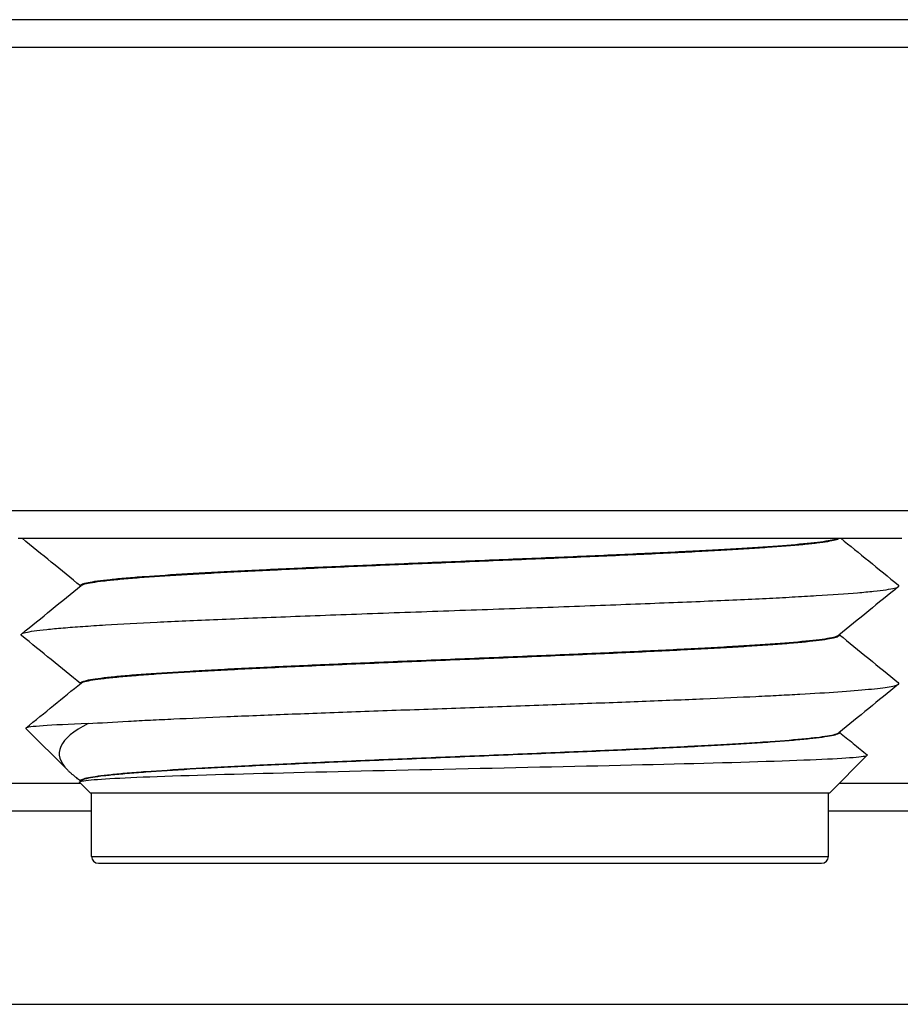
# Model space of a CAD drawing. Extents: x -1763 to 4575, y -3429 to 1051.
# Tile 105 of 174: x 3174.41 to 3180.78, y -2471.96 to -2464.84. Entities that reach past the tile are written whole.
import ezdxf

# ---------------------------------------------------------------- set-up
doc = ezdxf.new("R2010")
doc.units = 0
doc.linetypes.add('DASHED', pattern=[15, 7, -8])
doc.layers.get('0').update_dxf_attribs({"linetype": 'CONTINUOUS'})
doc.layers.add('1', color=7, linetype='CONTINUOUS')

# ---------------------------------------------------------------- blocks, each defined once
blk = doc.blocks.new('Z-STACK', base_point=(-660.9662, -2583.4736))
at = {"color": 7, "linetype": 'CONTINUOUS'}
for p, q in [((3175.9712, -2464.8401), (3173.9508, -2464.8401)), ((3180.3217, -2464.8401), (3175.9712, -2464.8401)), ((3181.6937, -2464.8401), (3180.3217, -2464.8401)), ((3204.9543, -2465.0401), (3152.3113, -2465.0401)), ((3152.3113, -2468.3901), (3186.7271, -2468.3901)), ((3174.3989, -2468.5901), (3180.7886, -2468.5901)), ((3174.8493, -2468.9322), (3174.8493, -2468.9344)), ((3180.3382, -2469.2878), (3180.3382, -2469.29)), ((3174.8493, -2469.6377), (3174.8493, -2469.64)), ((3174.7563, -2470.2676), (3174.4534, -2469.9648)), ((3180.3382, -2469.9933), (3180.3382, -2469.9956)), ((3180.2687, -2470.4301), (3180.5395, -2470.1593)), ((3174.9187, -2470.4301), (3174.8425, -2470.3538)), ((3174.8493, -2470.3433), (3174.8493, -2470.3455)), ((3152.3113, -2470.3601), (3174.8487, -2470.3601)), ((3180.3387, -2470.3601), (3184.9702, -2470.3601)), ((3174.9187, -2470.4301), (3174.9287, -2470.4301)), ((3174.9287, -2470.8901), (3174.9287, -2470.4301)), ((3174.9287, -2470.4301), (3180.2587, -2470.4301)), ((3180.2587, -2470.4301), (3180.2687, -2470.4301)), ((3180.2587, -2470.8901), (3180.2587, -2470.4301)), ((3152.3113, -2470.5601), (3174.9287, -2470.5601)), ((3180.2587, -2470.5601), (3185.0734, -2470.5601)), ((3174.9787, -2470.9401), (3179.7617, -2470.9401)), ((3179.7617, -2470.9401), (3180.2087, -2470.9401)), ((3152.3113, -2471.9601), (3204.7951, -2471.9601))]:
    blk.add_line(p, q, dxfattribs=at)
at = {"color": 7, "linetype": 'DASHED'}
for p, q in [((3180.3217, -2464.8401), (3175.9712, -2464.8401)), ((3181.6937, -2464.8401), (3180.3217, -2464.8401))]:
    blk.add_line(p, q, dxfattribs=at)
at = {"color": 1, "linetype": 'CONTINUOUS'}
for p, q in [((3174.9287, -2470.8901), (3179.8031, -2470.8901)), ((3179.8031, -2470.8901), (3180.2587, -2470.8901))]:
    blk.add_line(p, q, dxfattribs=at)
at = {"color": 7, "linetype": 'CONTINUOUS'}
for centre, start, end in [((3174.9787, -2470.8901), 180, -90), ((3180.2087, -2470.8901), -90, 0)]:
    blk.add_arc(centre, 0.05, start, end, dxfattribs=at)
for points, knots in [([(3174.8489, -2468.9347), (3174.7809, -2468.8793), (3174.7104, -2468.8219), (3174.6372, -2468.7623), (3174.5691, -2468.7068), (3174.4987, -2468.6495), (3174.4258, -2468.5901)], [0.0051035, 0.0051035, 0.0051035, 0.0051035, 0.2779219, 0.2779219, 0.2779219, 0.5508203, 0.5508203, 0.5508203, 0.5508203]), ([(3174.8493, -2468.9322), (3174.8493, -2468.9304), (3174.8502, -2468.9287), (3174.8521, -2468.927), (3174.8545, -2468.9249), (3174.8585, -2468.9227), (3174.8639, -2468.9205), (3174.8731, -2468.9169), (3174.8867, -2468.9132), (3174.9044, -2468.9096), (3174.9226, -2468.9059), (3174.9452, -2468.9021), (3174.9719, -2468.8984), (3174.9987, -2468.8947), (3175.0295, -2468.8911), (3175.064, -2468.8874), (3175.0985, -2468.8838), (3175.1367, -2468.8802), (3175.1781, -2468.8766), (3175.2195, -2468.873), (3175.2641, -2468.8695), (3175.3114, -2468.866), (3175.406, -2468.8591), (3175.5112, -2468.8523), (3175.6227, -2468.8457), (3175.6506, -2468.8441), (3175.6789, -2468.8425), (3175.7075, -2468.8409), (3175.736, -2468.8392), (3175.7652, -2468.8376), (3175.7953, -2468.836), (3175.8555, -2468.8327), (3175.919, -2468.8294), (3175.9857, -2468.8261), (3176.0524, -2468.8227), (3176.1223, -2468.8193), (3176.1952, -2468.8158), (3176.2682, -2468.8123), (3176.3441, -2468.8088), (3176.4227, -2468.8053), (3176.5012, -2468.8017), (3176.5825, -2468.7981), (3176.666, -2468.7945), (3176.7495, -2468.7909), (3176.8353, -2468.7872), (3176.9227, -2468.7835), (3177.0976, -2468.7761), (3177.2794, -2468.7686), (3177.4629, -2468.7611), (3177.6464, -2468.7536), (3177.8315, -2468.7461), (3178.0127, -2468.7385), (3178.1939, -2468.731), (3178.3712, -2468.7236), (3178.5396, -2468.7162), (3178.6238, -2468.7126), (3178.7058, -2468.7089), (3178.7852, -2468.7053), (3178.8646, -2468.7017), (3178.9413, -2468.6982), (3179.015, -2468.6946), (3179.0887, -2468.6911), (3179.1594, -2468.6876), (3179.2269, -2468.6842), (3179.2943, -2468.6808), (3179.3585, -2468.6774), (3179.4192, -2468.674), (3179.48, -2468.6707), (3179.5374, -2468.6674), (3179.5914, -2468.6642), (3179.6451, -2468.661), (3179.6974, -2468.6577), (3179.7476, -2468.6544), (3179.8481, -2468.6478), (3179.9406, -2468.6409), (3180.0208, -2468.6339), (3180.0609, -2468.6304), (3180.098, -2468.6268), (3180.1314, -2468.6232), (3180.1649, -2468.6196), (3180.1948, -2468.616), (3180.2207, -2468.6123), (3180.2466, -2468.6087), (3180.2686, -2468.605), (3180.2862, -2468.6013), (3180.3038, -2468.5976), (3180.317, -2468.5938), (3180.3257, -2468.5901)], [0, 0, 0, 0, 0.006066, 0.006066, 0.006066, 0.01957, 0.01957, 0.01957, 0.061547, 0.061547, 0.061547, 0.130047, 0.130047, 0.130047, 0.22277, 0.22277, 0.22277, 0.337401, 0.337401, 0.337401, 0.471106, 0.471106, 0.471106, 0.783071, 0.783071, 0.783071, 0.867977, 0.867977, 0.867977, 0.955951, 0.955951, 0.955951, 1.146605, 1.146605, 1.146605, 1.356395, 1.356395, 1.356395, 1.584053, 1.584053, 1.584053, 1.827646, 1.827646, 1.827646, 2.08458, 2.08458, 2.08458, 2.625208, 2.625208, 2.625208, 3.17549, 3.17549, 3.17549, 3.70285, 3.70285, 3.70285, 3.948716, 3.948716, 3.948716, 4.178772, 4.178772, 4.178772, 4.390863, 4.390863, 4.390863, 4.583517, 4.583517, 4.583517, 4.755927, 4.755927, 4.755927, 4.912494, 4.912494, 4.912494, 5.186467, 5.186467, 5.186467, 5.297589, 5.297589, 5.297589, 5.387551, 5.387551, 5.387551, 5.453928, 5.453928, 5.453928, 5.495127, 5.495127, 5.495127, 5.495127]), ([(3174.8527, -2468.9316), (3174.8573, -2468.9278), (3174.8666, -2468.9241), (3174.8803, -2468.9203), (3174.894, -2468.9166), (3174.9123, -2468.9128), (3174.9348, -2468.9091), (3174.9572, -2468.9054), (3174.984, -2468.9017), (3175.0146, -2468.898), (3175.0453, -2468.8944), (3175.0798, -2468.8907), (3175.1178, -2468.8871), (3175.1557, -2468.8835), (3175.1972, -2468.88), (3175.2415, -2468.8765), (3175.2859, -2468.8729), (3175.3332, -2468.8695), (3175.3829, -2468.866), (3175.4822, -2468.8592), (3175.5912, -2468.8525), (3175.7054, -2468.8461), (3175.7622, -2468.8428), (3175.8221, -2468.8396), (3175.8854, -2468.8363), (3175.9487, -2468.833), (3176.0153, -2468.8296), (3176.0849, -2468.8262), (3176.1546, -2468.8228), (3176.2274, -2468.8193), (3176.303, -2468.8158), (3176.3786, -2468.8123), (3176.4571, -2468.8088), (3176.538, -2468.8052), (3176.6189, -2468.8016), (3176.7024, -2468.798), (3176.7878, -2468.7943), (3176.8732, -2468.7907), (3176.9605, -2468.787), (3177.0494, -2468.7833), (3177.227, -2468.7759), (3177.4103, -2468.7684), (3177.5939, -2468.7608), (3177.7776, -2468.7533), (3177.9616, -2468.7458), (3178.1404, -2468.7383), (3178.2298, -2468.7346), (3178.3179, -2468.7309), (3178.4042, -2468.7272), (3178.4904, -2468.7235), (3178.5747, -2468.7198), (3178.6567, -2468.7162), (3178.7386, -2468.7125), (3178.8181, -2468.7089), (3178.8948, -2468.7054), (3178.9715, -2468.7018), (3179.0454, -2468.6983), (3179.1161, -2468.6948), (3179.1869, -2468.6913), (3179.2545, -2468.6879), (3179.3188, -2468.6845), (3179.383, -2468.6811), (3179.444, -2468.6778), (3179.5015, -2468.6745), (3179.5303, -2468.6729), (3179.5582, -2468.6713), (3179.5853, -2468.6697), (3179.6123, -2468.6681), (3179.6387, -2468.6664), (3179.6648, -2468.6648), (3179.717, -2468.6616), (3179.7675, -2468.6583), (3179.8157, -2468.6549), (3179.9121, -2468.6482), (3179.9996, -2468.6412), (3180.0739, -2468.6341), (3180.111, -2468.6306), (3180.1448, -2468.627), (3180.1749, -2468.6234), (3180.205, -2468.6198), (3180.2314, -2468.6161), (3180.2535, -2468.6124), (3180.2757, -2468.6087), (3180.2938, -2468.605), (3180.3074, -2468.6013), (3180.321, -2468.5976), (3180.3302, -2468.5938), (3180.3348, -2468.5901)], [0, 0, 0, 0, 0.030007, 0.030007, 0.030007, 0.085624, 0.085624, 0.085624, 0.166263, 0.166263, 0.166263, 0.269988, 0.269988, 0.269988, 0.394211, 0.394211, 0.394211, 0.535936, 0.535936, 0.535936, 0.859045, 0.859045, 0.859045, 1.03938, 1.03938, 1.03938, 1.239134, 1.239134, 1.239134, 1.457435, 1.457435, 1.457435, 1.692703, 1.692703, 1.692703, 1.942691, 1.942691, 1.942691, 2.204522, 2.204522, 2.204522, 2.749571, 2.749571, 2.749571, 3.296483, 3.296483, 3.296483, 3.560486, 3.560486, 3.560486, 3.813246, 3.813246, 3.813246, 4.051651, 4.051651, 4.051651, 4.273204, 4.273204, 4.273204, 4.476079, 4.476079, 4.476079, 4.659122, 4.659122, 4.659122, 4.743022, 4.743022, 4.743022, 4.822709, 4.822709, 4.822709, 4.973897, 4.973897, 4.973897, 5.232909, 5.232909, 5.232909, 5.334554, 5.334554, 5.334554, 5.41393, 5.41393, 5.41393, 5.468929, 5.468929, 5.468929, 5.498736, 5.498736, 5.498736, 5.498736]), ([(3180.3486, -2468.5901), (3180.4134, -2468.6429), (3180.4806, -2468.6976), (3180.5502, -2468.7543), (3180.6196, -2468.8108), (3180.6914, -2468.8693), (3180.7657, -2468.9298)], [0.0184876, 0.0184876, 0.0184876, 0.0184876, 0.2779219, 0.2779219, 0.2779219, 0.5558439, 0.5558439, 0.5558439, 0.5558439]), ([(3180.7657, -2468.9396), (3180.7667, -2468.9388), (3180.7675, -2468.9379), (3180.768, -2468.9371), (3180.7685, -2468.9363), (3180.7687, -2468.9355), (3180.7687, -2468.9347), (3180.7687, -2468.9339), (3180.7685, -2468.9331), (3180.768, -2468.9323), (3180.7675, -2468.9314), (3180.7667, -2468.9306), (3180.7657, -2468.9298)], [0, 0, 0, 0, 0.00333192, 0.00333192, 0.00333192, 0.00591764, 0.00591764, 0.00591764, 0.00850384, 0.00850384, 0.00850384, 0.01183912, 0.01183912, 0.01183912, 0.01183912]), ([(3174.4217, -2469.2826), (3174.4961, -2469.222), (3174.5679, -2469.1636), (3174.6372, -2469.1071), (3174.7118, -2469.0464), (3174.7836, -2468.9879), (3174.8527, -2468.9316)], [0, 0, 0, 0, 0.2779219, 0.2779219, 0.2779219, 0.5558439, 0.5558439, 0.5558439, 0.5558439]), ([(3174.4217, -2469.2826), (3174.4264, -2469.2788), (3174.4364, -2469.275), (3174.4517, -2469.2713), (3174.467, -2469.2675), (3174.4875, -2469.2638), (3174.513, -2469.26), (3174.5386, -2469.2563), (3174.5691, -2469.2526), (3174.6042, -2469.2489), (3174.6393, -2469.2452), (3174.6789, -2469.2416), (3174.7227, -2469.2379), (3174.7664, -2469.2343), (3174.8141, -2469.2307), (3174.8653, -2469.2272), (3174.9165, -2469.2236), (3174.9712, -2469.2201), (3175.0287, -2469.2167), (3175.1437, -2469.2098), (3175.2699, -2469.2031), (3175.4023, -2469.1966), (3175.5337, -2469.1902), (3175.6804, -2469.1836), (3175.842, -2469.1767), (3175.9227, -2469.1733), (3176.0071, -2469.1698), (3176.0948, -2469.1663), (3176.1825, -2469.1628), (3176.2735, -2469.1592), (3176.3674, -2469.1556), (3176.4614, -2469.152), (3176.5582, -2469.1484), (3176.6573, -2469.1447), (3176.7565, -2469.141), (3176.858, -2469.1373), (3176.9611, -2469.1336), (3177.1673, -2469.1262), (3177.3803, -2469.1186), (3177.5937, -2469.1111), (3177.8071, -2469.1035), (3178.0208, -2469.096), (3178.2284, -2469.0885), (3178.3323, -2469.0847), (3178.4346, -2469.081), (3178.5348, -2469.0773), (3178.6349, -2469.0736), (3178.7328, -2469.0699), (3178.8279, -2469.0662), (3178.923, -2469.0626), (3179.0153, -2469.059), (3179.1042, -2469.0554), (3179.1932, -2469.0518), (3179.2789, -2469.0483), (3179.3609, -2469.0448), (3179.4429, -2469.0413), (3179.5212, -2469.0379), (3179.5957, -2469.0345), (3179.6701, -2469.0311), (3179.7407, -2469.0277), (3179.8073, -2469.0245), (3179.8406, -2469.0228), (3179.8729, -2469.0212), (3179.9042, -2469.0196), (3179.9354, -2469.018), (3179.9661, -2469.0163), (3179.9963, -2469.0147), (3180.0568, -2469.0114), (3180.1153, -2469.0081), (3180.1711, -2469.0047), (3180.2827, -2468.998), (3180.3837, -2468.991), (3180.4692, -2468.9839), (3180.512, -2468.9803), (3180.5509, -2468.9767), (3180.5854, -2468.973), (3180.6199, -2468.9694), (3180.6499, -2468.9657), (3180.6752, -2468.962), (3180.7004, -2468.9583), (3180.7208, -2468.9546), (3180.7359, -2468.9508), (3180.7511, -2468.9471), (3180.7611, -2468.9433), (3180.7657, -2468.9396)], [0, 0, 0, 0, 0.032276, 0.032276, 0.032276, 0.0947, 0.0947, 0.0947, 0.186532, 0.186532, 0.186532, 0.305503, 0.305503, 0.305503, 0.448586, 0.448586, 0.448586, 0.612281, 0.612281, 0.612281, 0.986448, 0.986448, 0.986448, 1.426535, 1.426535, 1.426535, 1.679566, 1.679566, 1.679566, 1.952439, 1.952439, 1.952439, 2.242538, 2.242538, 2.242538, 2.546502, 2.546502, 2.546502, 3.179485, 3.179485, 3.179485, 3.814658, 3.814658, 3.814658, 4.121176, 4.121176, 4.121176, 4.414531, 4.414531, 4.414531, 4.691089, 4.691089, 4.691089, 4.947936, 4.947936, 4.947936, 5.182949, 5.182949, 5.182949, 5.394797, 5.394797, 5.394797, 5.491825, 5.491825, 5.491825, 5.584121, 5.584121, 5.584121, 5.759125, 5.759125, 5.759125, 6.058024, 6.058024, 6.058024, 6.17468, 6.17468, 6.17468, 6.265148, 6.265148, 6.265148, 6.326949, 6.326949, 6.326949, 6.35907, 6.35907, 6.35907, 6.35907]), ([(3180.7657, -2468.9396), (3180.6913, -2469.0001), (3180.6196, -2469.0586), (3180.5502, -2469.1151), (3180.4757, -2469.1758), (3180.4039, -2469.2342), (3180.3347, -2469.2906)], [0, 0, 0, 0, 0.2779219, 0.2779219, 0.2779219, 0.5558438, 0.5558438, 0.5558438, 0.5558438]), ([(3174.4217, -2469.2924), (3174.4207, -2469.2915), (3174.42, -2469.2907), (3174.4195, -2469.2899), (3174.419, -2469.2891), (3174.4187, -2469.2883), (3174.4187, -2469.2875), (3174.4187, -2469.2867), (3174.419, -2469.2858), (3174.4195, -2469.285), (3174.42, -2469.2842), (3174.4207, -2469.2834), (3174.4217, -2469.2826)], [0, 0, 0, 0, 0.00333192, 0.00333192, 0.00333192, 0.00591764, 0.00591764, 0.00591764, 0.00850384, 0.00850384, 0.00850384, 0.01183912, 0.01183912, 0.01183912, 0.01183912]), ([(3174.8489, -2469.6402), (3174.7809, -2469.5849), (3174.7104, -2469.5275), (3174.6372, -2469.4678), (3174.5679, -2469.4114), (3174.4961, -2469.3529), (3174.4217, -2469.2924)], [0.0051044, 0.0051044, 0.0051044, 0.0051044, 0.2779219, 0.2779219, 0.2779219, 0.5558438, 0.5558438, 0.5558438, 0.5558438]), ([(3174.8493, -2469.6377), (3174.8493, -2469.636), (3174.8503, -2469.6342), (3174.8523, -2469.6325), (3174.8547, -2469.6303), (3174.8588, -2469.6281), (3174.8644, -2469.6259), (3174.8738, -2469.6222), (3174.8877, -2469.6185), (3174.9059, -2469.6148), (3174.9246, -2469.6111), (3174.9479, -2469.6073), (3174.9753, -2469.6035), (3175.0028, -2469.5998), (3175.0344, -2469.5961), (3175.0699, -2469.5924), (3175.1053, -2469.5887), (3175.1444, -2469.585), (3175.1869, -2469.5814), (3175.2293, -2469.5778), (3175.275, -2469.5742), (3175.3234, -2469.5707), (3175.4202, -2469.5637), (3175.5278, -2469.5568), (3175.6415, -2469.5502), (3175.67, -2469.5485), (3175.6988, -2469.5469), (3175.728, -2469.5453), (3175.7572, -2469.5436), (3175.7873, -2469.542), (3175.8183, -2469.5403), (3175.8802, -2469.537), (3175.9454, -2469.5336), (3176.014, -2469.5302), (3176.0825, -2469.5268), (3176.1544, -2469.5233), (3176.2292, -2469.5197), (3176.3041, -2469.5162), (3176.382, -2469.5126), (3176.4626, -2469.509), (3176.5432, -2469.5054), (3176.6265, -2469.5017), (3176.7119, -2469.4981), (3176.7974, -2469.4944), (3176.8851, -2469.4906), (3176.9745, -2469.4869), (3177.1531, -2469.4794), (3177.3384, -2469.4718), (3177.5247, -2469.4641), (3177.7111, -2469.4565), (3177.8985, -2469.4489), (3178.0812, -2469.4413), (3178.1725, -2469.4375), (3178.2627, -2469.4337), (3178.351, -2469.4299), (3178.4393, -2469.4262), (3178.5259, -2469.4224), (3178.61, -2469.4187), (3178.6941, -2469.415), (3178.7758, -2469.4113), (3178.8547, -2469.4077), (3178.9336, -2469.4041), (3179.0096, -2469.4005), (3179.0824, -2469.3969), (3179.1553, -2469.3934), (3179.2249, -2469.3899), (3179.2911, -2469.3864), (3179.3574, -2469.383), (3179.4202, -2469.3796), (3179.4795, -2469.3763), (3179.5092, -2469.3746), (3179.5379, -2469.3729), (3179.5658, -2469.3713), (3179.5937, -2469.3696), (3179.6206, -2469.368), (3179.6474, -2469.3664), (3179.7007, -2469.3631), (3179.7524, -2469.3597), (3179.8018, -2469.3563), (3179.9006, -2469.3495), (3179.9904, -2469.3425), (3180.0666, -2469.3353), (3180.1048, -2469.3317), (3180.1396, -2469.3281), (3180.1705, -2469.3244), (3180.2014, -2469.3207), (3180.2285, -2469.317), (3180.2513, -2469.3133), (3180.2741, -2469.3095), (3180.2927, -2469.3058), (3180.3067, -2469.302), (3180.3206, -2469.2982), (3180.33, -2469.2944), (3180.3347, -2469.2906)], [0, 0, 0, 0, 0.006234, 0.006234, 0.006234, 0.020074, 0.020074, 0.020074, 0.063124, 0.063124, 0.063124, 0.133476, 0.133476, 0.133476, 0.228649, 0.228649, 0.228649, 0.346195, 0.346195, 0.346195, 0.483136, 0.483136, 0.483136, 0.801943, 0.801943, 0.801943, 0.888545, 0.888545, 0.888545, 0.978946, 0.978946, 0.978946, 1.174913, 1.174913, 1.174913, 1.390411, 1.390411, 1.390411, 1.62402, 1.62402, 1.62402, 1.873609, 1.873609, 1.873609, 2.13636, 2.13636, 2.13636, 2.687109, 2.687109, 2.687109, 3.244012, 3.244012, 3.244012, 3.51409, 3.51409, 3.51409, 3.773299, 3.773299, 3.773299, 4.018264, 4.018264, 4.018264, 4.246248, 4.246248, 4.246248, 4.455219, 4.455219, 4.455219, 4.643866, 4.643866, 4.643866, 4.730346, 4.730346, 4.730346, 4.812034, 4.812034, 4.812034, 4.966796, 4.966796, 4.966796, 5.232476, 5.232476, 5.232476, 5.336903, 5.336903, 5.336903, 5.418486, 5.418486, 5.418486, 5.474989, 5.474989, 5.474989, 5.505512, 5.505512, 5.505512, 5.505512]), ([(3174.8527, -2469.6371), (3174.8574, -2469.6333), (3174.8668, -2469.6295), (3174.8809, -2469.6257), (3174.895, -2469.6219), (3174.9138, -2469.6181), (3174.9369, -2469.6143), (3174.96, -2469.6106), (3174.9875, -2469.6068), (3175.0189, -2469.6031), (3175.0504, -2469.5994), (3175.0859, -2469.5957), (3175.1249, -2469.592), (3175.1639, -2469.5884), (3175.2064, -2469.5848), (3175.252, -2469.5812), (3175.2975, -2469.5776), (3175.346, -2469.5741), (3175.3969, -2469.5706), (3175.4987, -2469.5637), (3175.6102, -2469.5569), (3175.7268, -2469.5504), (3175.7852, -2469.5471), (3175.8471, -2469.5438), (3175.9123, -2469.5404), (3175.9775, -2469.5371), (3176.046, -2469.5336), (3176.1177, -2469.5302), (3176.1895, -2469.5267), (3176.2644, -2469.5231), (3176.3421, -2469.5196), (3176.4199, -2469.516), (3176.5006, -2469.5124), (3176.5837, -2469.5087), (3176.6668, -2469.5051), (3176.7524, -2469.5014), (3176.8399, -2469.4976), (3176.9275, -2469.4939), (3177.0169, -2469.4902), (3177.1077, -2469.4864), (3177.2893, -2469.4788), (3177.4762, -2469.4712), (3177.6627, -2469.4636), (3177.8492, -2469.4559), (3178.0353, -2469.4483), (3178.2154, -2469.4407), (3178.3054, -2469.437), (3178.3939, -2469.4332), (3178.4803, -2469.4295), (3178.5667, -2469.4257), (3178.651, -2469.422), (3178.7326, -2469.4183), (3178.8143, -2469.4147), (3178.8933, -2469.411), (3178.9693, -2469.4074), (3179.0453, -2469.4039), (3179.1182, -2469.4003), (3179.1878, -2469.3968), (3179.2575, -2469.3933), (3179.3238, -2469.3899), (3179.3866, -2469.3865), (3179.4495, -2469.3831), (3179.5089, -2469.3797), (3179.5647, -2469.3764), (3179.6202, -2469.3732), (3179.6734, -2469.3699), (3179.725, -2469.3665), (3179.7766, -2469.3632), (3179.8262, -2469.3598), (3179.8732, -2469.3563), (3179.9202, -2469.3529), (3179.9647, -2469.3494), (3180.0061, -2469.3458), (3180.0476, -2469.3423), (3180.0859, -2469.3387), (3180.1206, -2469.335), (3180.1553, -2469.3314), (3180.1864, -2469.3277), (3180.2134, -2469.324), (3180.2404, -2469.3203), (3180.2634, -2469.3166), (3180.2819, -2469.3128), (3180.2999, -2469.3091), (3180.3137, -2469.3055), (3180.3231, -2469.3018), (3180.3287, -2469.2996), (3180.3327, -2469.2974), (3180.3352, -2469.2953), (3180.3372, -2469.2935), (3180.3382, -2469.2918), (3180.3382, -2469.29)], [0, 0, 0, 0, 0.030679, 0.030679, 0.030679, 0.087771, 0.087771, 0.087771, 0.170621, 0.170621, 0.170621, 0.27717, 0.27717, 0.27717, 0.404675, 0.404675, 0.404675, 0.549981, 0.549981, 0.549981, 0.880515, 0.880515, 0.880515, 1.066257, 1.066257, 1.066257, 1.27199, 1.27199, 1.27199, 1.496642, 1.496642, 1.496642, 1.738444, 1.738444, 1.738444, 1.994919, 1.994919, 1.994919, 2.262932, 2.262932, 2.262932, 2.818375, 2.818375, 2.818375, 3.371522, 3.371522, 3.371522, 3.6367, 3.6367, 3.6367, 3.889272, 3.889272, 3.889272, 4.126165, 4.126165, 4.126165, 4.344983, 4.344983, 4.344983, 4.544052, 4.544052, 4.544052, 4.722405, 4.722405, 4.722405, 4.883044, 4.883044, 4.883044, 5.031559, 5.031559, 5.031559, 5.164924, 5.164924, 5.164924, 5.279869, 5.279869, 5.279869, 5.373354, 5.373354, 5.373354, 5.442793, 5.442793, 5.442793, 5.485511, 5.485511, 5.485511, 5.499294, 5.499294, 5.499294, 5.505512, 5.505512, 5.505512, 5.505512]), ([(3180.3385, -2469.2875), (3180.4065, -2469.3428), (3180.477, -2469.4003), (3180.5502, -2469.4599), (3180.6196, -2469.5163), (3180.6913, -2469.5748), (3180.7657, -2469.6354)], [0.005104, 0.005104, 0.005104, 0.005104, 0.2779219, 0.2779219, 0.2779219, 0.5558439, 0.5558439, 0.5558439, 0.5558439]), ([(3174.4537, -2469.9621), (3174.5224, -2469.9061), (3174.5889, -2469.852), (3174.6532, -2469.7996), (3174.7221, -2469.7436), (3174.7885, -2469.6894), (3174.8527, -2469.6371)], [0, 0, 0, 0, 0.257274, 0.257274, 0.257274, 0.514548, 0.514548, 0.514548, 0.514548]), ([(3180.7657, -2469.6451), (3180.7667, -2469.6443), (3180.7675, -2469.6435), (3180.768, -2469.6427), (3180.7685, -2469.6419), (3180.7687, -2469.6411), (3180.7687, -2469.6402), (3180.7687, -2469.6394), (3180.7685, -2469.6386), (3180.768, -2469.6378), (3180.7675, -2469.637), (3180.7667, -2469.6362), (3180.7657, -2469.6354)], [0, 0, 0, 0, 0.00333192, 0.00333192, 0.00333192, 0.00591764, 0.00591764, 0.00591764, 0.00850384, 0.00850384, 0.00850384, 0.01183912, 0.01183912, 0.01183912, 0.01183912]), ([(3174.9047, -2469.9301), (3174.9931, -2469.9242), (3175.0908, -2469.9184), (3175.1947, -2469.9128), (3175.2466, -2469.91), (3175.3001, -2469.9073), (3175.3548, -2469.9045), (3175.4096, -2469.9018), (3175.4649, -2469.8991), (3175.5237, -2469.8964), (3175.641, -2469.8909), (3175.7692, -2469.8853), (3175.9074, -2469.8795), (3176.0456, -2469.8737), (3176.1938, -2469.8678), (3176.3502, -2469.8618), (3176.5066, -2469.8558), (3176.6713, -2469.8497), (3176.8414, -2469.8435), (3177.0115, -2469.8373), (3177.187, -2469.831), (3177.3644, -2469.8248), (3177.5419, -2469.8185), (3177.7212, -2469.8121), (3177.8986, -2469.8058), (3178.076, -2469.7995), (3178.2515, -2469.7932), (3178.4215, -2469.787), (3178.5915, -2469.7808), (3178.756, -2469.7746), (3178.9121, -2469.7686), (3179.0682, -2469.7625), (3179.2159, -2469.7565), (3179.3533, -2469.7507), (3179.4908, -2469.7448), (3179.618, -2469.7391), (3179.7341, -2469.7336), (3179.7921, -2469.7308), (3179.8474, -2469.728), (3179.8999, -2469.7253), (3179.9521, -2469.7227), (3180.003, -2469.7199), (3180.0525, -2469.7172), (3180.1514, -2469.7116), (3180.2441, -2469.706), (3180.3276, -2469.7001), (3180.4112, -2469.6943), (3180.4857, -2469.6884), (3180.5483, -2469.6823), (3180.5796, -2469.6793), (3180.608, -2469.6763), (3180.6331, -2469.6732), (3180.6582, -2469.6701), (3180.68, -2469.667), (3180.6984, -2469.6639), (3180.7168, -2469.6608), (3180.7317, -2469.6577), (3180.743, -2469.6546), (3180.7542, -2469.6514), (3180.7619, -2469.6483), (3180.7657, -2469.6451)], [0, 0, 0, 0, 0.290517, 0.290517, 0.290517, 0.450872, 0.450872, 0.450872, 0.619975, 0.619975, 0.619975, 1.004046, 1.004046, 1.004046, 1.447217, 1.447217, 1.447217, 1.938726, 1.938726, 1.938726, 2.462095, 2.462095, 2.462095, 2.996596, 2.996596, 2.996596, 3.519825, 3.519825, 3.519825, 4.010749, 4.010749, 4.010749, 4.452394, 4.452394, 4.452394, 4.833498, 4.833498, 4.833498, 4.999505, 4.999505, 4.999505, 5.152362, 5.152362, 5.152362, 5.428032, 5.428032, 5.428032, 5.649412, 5.649412, 5.649412, 5.73467, 5.73467, 5.73467, 5.80069, 5.80069, 5.80069, 5.846242, 5.846242, 5.846242, 5.87104, 5.87104, 5.87104, 5.87104]), ([(3180.7657, -2469.6451), (3180.6913, -2469.7057), (3180.6196, -2469.7642), (3180.5502, -2469.8206), (3180.4756, -2469.8814), (3180.4038, -2469.9399), (3180.3347, -2469.9961)], [0, 0, 0, 0, 0.2779219, 0.2779219, 0.2779219, 0.5558438, 0.5558438, 0.5558438, 0.5558438]), ([(3174.4537, -2469.9621), (3174.4532, -2469.9625), (3174.4529, -2469.963), (3174.4528, -2469.9634), (3174.4528, -2469.9639), (3174.453, -2469.9643), (3174.4534, -2469.9648)], [0, 0, 0, 0, 0.001665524, 0.001665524, 0.001665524, 0.003192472, 0.003192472, 0.003192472, 0.003192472]), ([(3174.9047, -2469.9301), (3174.7651, -2469.9354), (3174.6549, -2469.9407), (3174.5782, -2469.946), (3174.5028, -2469.9513), (3174.4604, -2469.9567), (3174.4537, -2469.9621)], [0, 0, 0, 0, 0.3268327, 0.3268327, 0.3268327, 0.4524639, 0.4524639, 0.4524639, 0.4524639]), ([(3174.9047, -2469.9301), (3174.7974, -2469.9849), (3174.7318, -2470.0395), (3174.7066, -2470.0947), (3174.6802, -2470.1525), (3174.6986, -2470.21), (3174.7563, -2470.2676)], [0, 0, 0, 0, 0.2603639, 0.2603639, 0.2603639, 0.4501626, 0.4501626, 0.4501626, 0.4501626]), ([(3174.8493, -2470.3433), (3174.8493, -2470.3415), (3174.8503, -2470.3398), (3174.8523, -2470.338), (3174.8547, -2470.3358), (3174.8588, -2470.3336), (3174.8644, -2470.3315), (3174.8738, -2470.3278), (3174.8877, -2470.3241), (3174.9059, -2470.3204), (3174.9246, -2470.3166), (3174.9479, -2470.3128), (3174.9753, -2470.3091), (3175.0028, -2470.3053), (3175.0344, -2470.3016), (3175.0699, -2470.2979), (3175.1053, -2470.2942), (3175.1444, -2470.2906), (3175.1869, -2470.287), (3175.2293, -2470.2834), (3175.275, -2470.2798), (3175.3234, -2470.2763), (3175.4202, -2470.2692), (3175.5278, -2470.2624), (3175.6415, -2470.2557), (3175.67, -2470.2541), (3175.6988, -2470.2524), (3175.728, -2470.2508), (3175.7572, -2470.2492), (3175.7873, -2470.2475), (3175.8183, -2470.2459), (3175.8802, -2470.2426), (3175.9454, -2470.2392), (3176.014, -2470.2357), (3176.0825, -2470.2323), (3176.1544, -2470.2288), (3176.2292, -2470.2253), (3176.3041, -2470.2218), (3176.382, -2470.2182), (3176.4626, -2470.2146), (3176.5432, -2470.211), (3176.6265, -2470.2073), (3176.7119, -2470.2036), (3176.7974, -2470.1999), (3176.8851, -2470.1962), (3176.9745, -2470.1924), (3177.1531, -2470.1849), (3177.3384, -2470.1773), (3177.5247, -2470.1697), (3177.7111, -2470.1621), (3177.8985, -2470.1544), (3178.0812, -2470.1468), (3178.1725, -2470.143), (3178.2627, -2470.1392), (3178.351, -2470.1355), (3178.4393, -2470.1317), (3178.5259, -2470.128), (3178.61, -2470.1243), (3178.6941, -2470.1206), (3178.7758, -2470.1169), (3178.8547, -2470.1133), (3178.9336, -2470.1096), (3179.0096, -2470.106), (3179.0824, -2470.1025), (3179.1553, -2470.0989), (3179.2249, -2470.0954), (3179.2911, -2470.092), (3179.3574, -2470.0885), (3179.4202, -2470.0852), (3179.4795, -2470.0818), (3179.5092, -2470.0801), (3179.5379, -2470.0785), (3179.5658, -2470.0768), (3179.5937, -2470.0752), (3179.6206, -2470.0736), (3179.6474, -2470.0719), (3179.7007, -2470.0686), (3179.7524, -2470.0653), (3179.8018, -2470.0619), (3179.9006, -2470.0551), (3179.9904, -2470.0481), (3180.0666, -2470.0409), (3180.1048, -2470.0373), (3180.1396, -2470.0336), (3180.1705, -2470.0299), (3180.2014, -2470.0263), (3180.2285, -2470.0226), (3180.2513, -2470.0188), (3180.2741, -2470.0151), (3180.2927, -2470.0113), (3180.3067, -2470.0075), (3180.3206, -2470.0037), (3180.33, -2469.9999), (3180.3347, -2469.9961)], [0, 0, 0, 0, 0.006234, 0.006234, 0.006234, 0.020074, 0.020074, 0.020074, 0.063124, 0.063124, 0.063124, 0.133476, 0.133476, 0.133476, 0.228649, 0.228649, 0.228649, 0.346195, 0.346195, 0.346195, 0.483136, 0.483136, 0.483136, 0.801943, 0.801943, 0.801943, 0.888545, 0.888545, 0.888545, 0.978946, 0.978946, 0.978946, 1.174913, 1.174913, 1.174913, 1.390411, 1.390411, 1.390411, 1.62402, 1.62402, 1.62402, 1.873609, 1.873609, 1.873609, 2.13636, 2.13636, 2.13636, 2.687109, 2.687109, 2.687109, 3.244012, 3.244012, 3.244012, 3.51409, 3.51409, 3.51409, 3.773299, 3.773299, 3.773299, 4.018264, 4.018264, 4.018264, 4.246248, 4.246248, 4.246248, 4.455219, 4.455219, 4.455219, 4.643866, 4.643866, 4.643866, 4.730346, 4.730346, 4.730346, 4.812034, 4.812034, 4.812034, 4.966796, 4.966796, 4.966796, 5.232476, 5.232476, 5.232476, 5.336903, 5.336903, 5.336903, 5.418486, 5.418486, 5.418486, 5.474989, 5.474989, 5.474989, 5.505512, 5.505512, 5.505512, 5.505512]), ([(3180.3382, -2469.9956), (3180.3382, -2469.9973), (3180.3372, -2469.9991), (3180.3352, -2470.0008), (3180.3327, -2470.003), (3180.3287, -2470.0052), (3180.3231, -2470.0073), (3180.3137, -2470.011), (3180.2999, -2470.0147), (3180.2819, -2470.0183), (3180.2634, -2470.0221), (3180.2404, -2470.0259), (3180.2134, -2470.0296), (3180.1864, -2470.0333), (3180.1553, -2470.0369), (3180.1206, -2470.0406), (3180.0859, -2470.0442), (3180.0476, -2470.0478), (3180.0061, -2470.0514), (3179.9647, -2470.0549), (3179.9202, -2470.0584), (3179.8732, -2470.0619), (3179.8262, -2470.0653), (3179.7766, -2470.0688), (3179.725, -2470.0721), (3179.6734, -2470.0755), (3179.6202, -2470.0787), (3179.5647, -2470.082), (3179.5089, -2470.0853), (3179.4495, -2470.0886), (3179.3866, -2470.092), (3179.3238, -2470.0954), (3179.2575, -2470.0989), (3179.1878, -2470.1024), (3179.1182, -2470.1059), (3179.0453, -2470.1094), (3178.9693, -2470.113), (3178.8933, -2470.1166), (3178.8143, -2470.1202), (3178.7326, -2470.1239), (3178.651, -2470.1276), (3178.5667, -2470.1313), (3178.4803, -2470.135), (3178.3939, -2470.1387), (3178.3054, -2470.1425), (3178.2154, -2470.1463), (3178.0353, -2470.1539), (3177.8492, -2470.1615), (3177.6627, -2470.1691), (3177.4762, -2470.1768), (3177.2893, -2470.1844), (3177.1077, -2470.1919), (3177.0169, -2470.1957), (3176.9275, -2470.1995), (3176.8399, -2470.2032), (3176.7524, -2470.2069), (3176.6668, -2470.2106), (3176.5837, -2470.2143), (3176.5006, -2470.2179), (3176.4199, -2470.2216), (3176.3421, -2470.2251), (3176.2644, -2470.2287), (3176.1895, -2470.2322), (3176.1177, -2470.2357), (3176.046, -2470.2392), (3175.9775, -2470.2426), (3175.9123, -2470.246), (3175.8471, -2470.2494), (3175.7852, -2470.2527), (3175.7268, -2470.256), (3175.6102, -2470.2625), (3175.4987, -2470.2692), (3175.3969, -2470.2762), (3175.346, -2470.2796), (3175.2975, -2470.2832), (3175.252, -2470.2867), (3175.2064, -2470.2903), (3175.1639, -2470.2939), (3175.1249, -2470.2976), (3175.0859, -2470.3012), (3175.0504, -2470.3049), (3175.0189, -2470.3086), (3174.9875, -2470.3124), (3174.96, -2470.3161), (3174.9369, -2470.3199), (3174.9138, -2470.3237), (3174.895, -2470.3275), (3174.8809, -2470.3313), (3174.8668, -2470.3351), (3174.8574, -2470.3389), (3174.8527, -2470.3427)], [0, 0, 0, 0, 0.006218, 0.006218, 0.006218, 0.02, 0.02, 0.02, 0.062719, 0.062719, 0.062719, 0.132158, 0.132158, 0.132158, 0.225642, 0.225642, 0.225642, 0.340587, 0.340587, 0.340587, 0.473952, 0.473952, 0.473952, 0.622468, 0.622468, 0.622468, 0.783107, 0.783107, 0.783107, 0.961459, 0.961459, 0.961459, 1.160528, 1.160528, 1.160528, 1.379347, 1.379347, 1.379347, 1.616239, 1.616239, 1.616239, 1.868811, 1.868811, 1.868811, 2.13399, 2.13399, 2.13399, 2.687137, 2.687137, 2.687137, 3.242579, 3.242579, 3.242579, 3.510592, 3.510592, 3.510592, 3.767068, 3.767068, 3.767068, 4.008869, 4.008869, 4.008869, 4.233521, 4.233521, 4.233521, 4.439255, 4.439255, 4.439255, 4.624997, 4.624997, 4.624997, 4.955531, 4.955531, 4.955531, 5.100836, 5.100836, 5.100836, 5.228342, 5.228342, 5.228342, 5.33489, 5.33489, 5.33489, 5.417741, 5.417741, 5.417741, 5.474833, 5.474833, 5.474833, 5.505512, 5.505512, 5.505512, 5.505512]), ([(3180.3385, -2469.993), (3180.3713, -2470.0197), (3180.4041, -2470.0465), (3180.4369, -2470.0732), (3180.471, -2470.1009), (3180.5051, -2470.1287), (3180.5392, -2470.1564)], [0.0049177, 0.0049177, 0.0049177, 0.0049177, 0.1318262, 0.1318262, 0.1318262, 0.2636523, 0.2636523, 0.2636523, 0.2636523]), ([(3174.8428, -2470.3507), (3174.8452, -2470.3488), (3174.8516, -2470.3469), (3174.862, -2470.345), (3174.9181, -2470.3345), (3175.0892, -2470.3244), (3175.351, -2470.3144), (3175.6258, -2470.3038), (3175.9919, -2470.2936), (3176.3914, -2470.2838), (3176.808, -2470.2736), (3177.2738, -2470.2635), (3177.7391, -2470.2534), (3178.2014, -2470.2434), (3178.6607, -2470.2334), (3179.0686, -2470.2233), (3179.4636, -2470.2136), (3179.8185, -2470.2035), (3180.08, -2470.1932), (3180.3313, -2470.1833), (3180.4909, -2470.1733), (3180.5305, -2470.163), (3180.5352, -2470.1618), (3180.5382, -2470.1606), (3180.5395, -2470.1593)], [0, 0, 0, 0, 0.020038, 0.020038, 0.020038, 0.510098, 0.510098, 0.510098, 1.550988, 1.550988, 1.550988, 2.899007, 2.899007, 2.899007, 4.228893, 4.228893, 4.228893, 5.240712, 5.240712, 5.240712, 5.69229, 5.69229, 5.69229, 5.702075, 5.702075, 5.702075, 5.702075]), ([(3180.5395, -2470.1593), (3180.54, -2470.1588), (3180.5402, -2470.1584), (3180.5401, -2470.1579), (3180.5401, -2470.1574), (3180.5397, -2470.1569), (3180.5392, -2470.1564)], [0, 0, 0, 0, 0.001626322, 0.001626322, 0.001626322, 0.003402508, 0.003402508, 0.003402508, 0.003402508]), ([(3174.7563, -2470.2676), (3174.7612, -2470.2725), (3174.7664, -2470.2775), (3174.7719, -2470.2824), (3174.7774, -2470.2873), (3174.7832, -2470.2923), (3174.7892, -2470.2972)], [0, 0, 0, 0, 0.02148796, 0.02148796, 0.02148796, 0.04432326, 0.04432326, 0.04432326, 0.04432326]), ([(3174.8489, -2470.3458), (3174.8396, -2470.3382), (3174.8303, -2470.3306), (3174.821, -2470.3231), (3174.8104, -2470.3144), (3174.7998, -2470.3058), (3174.7892, -2470.2972)], [0.00491735, 0.00491735, 0.00491735, 0.00491735, 0.04094099, 0.04094099, 0.04094099, 0.08188198, 0.08188198, 0.08188198, 0.08188198]), ([(3174.8425, -2470.3538), (3174.842, -2470.3533), (3174.8417, -2470.3528), (3174.8418, -2470.3523), (3174.8419, -2470.3518), (3174.8422, -2470.3513), (3174.8428, -2470.3507)], [0, 0, 0, 0, 0.001741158, 0.001741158, 0.001741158, 0.003642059, 0.003642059, 0.003642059, 0.003642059]), ([(3174.8428, -2470.3507), (3174.8445, -2470.3494), (3174.8461, -2470.3481), (3174.8478, -2470.3467), (3174.8494, -2470.3454), (3174.8511, -2470.344), (3174.8527, -2470.3427)], [0, 0, 0, 0, 0.00636936, 0.00636936, 0.00636936, 0.01273872, 0.01273872, 0.01273872, 0.01273872])]:
    blk.add_open_spline(points, degree=3, knots=knots, dxfattribs=at)

msp = doc.modelspace()

# ---------------------------------------------------------------- block references
at = {"layer": '1'}
msp.add_blockref('Z-STACK', (-660.9662, -2583.4736), dxfattribs=at)

doc.saveas('drawing.dxf')
